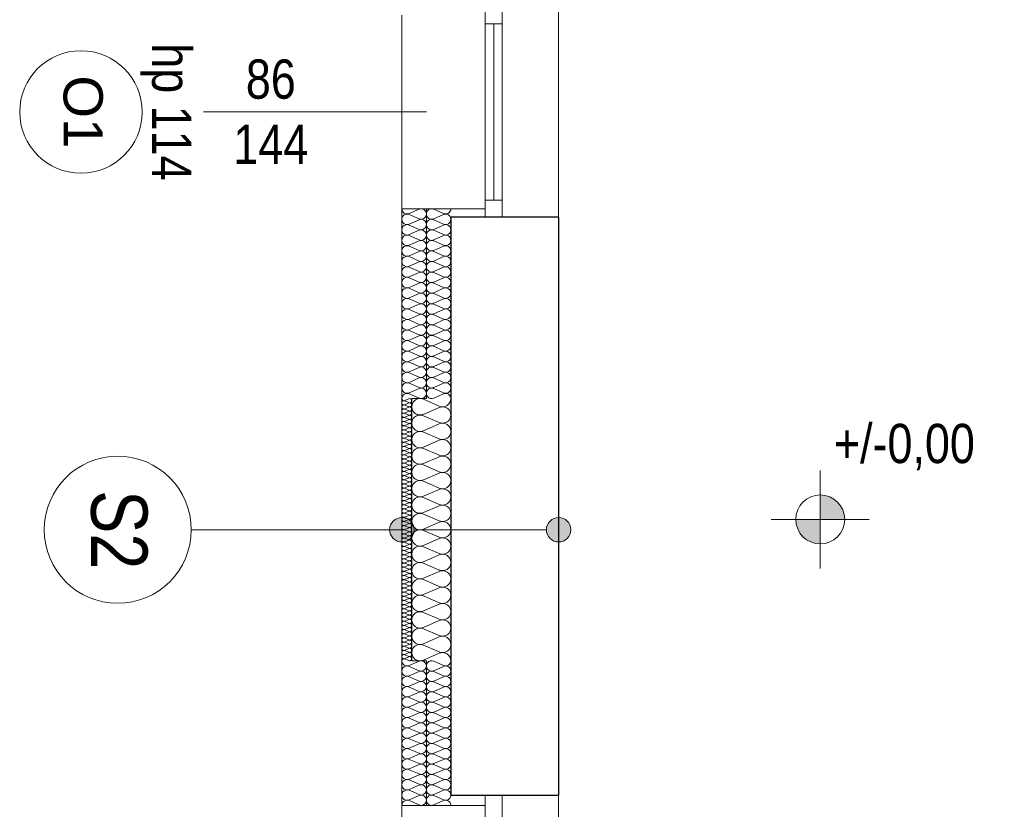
# Model space of a CAD drawing. Extents: x -558982 to 5119495, y -5290134 to 121759.
# Tile 224 of 256: x -441088 to -437068, y -14617 to -11394. Entities that reach past the tile are written whole.
import ezdxf

# ---------------------------------------------------------------- set-up
doc = ezdxf.new("R2010")
doc.units = 0
doc.header["$MEASUREMENT"] = 0
for name, color, linetype in [('Arch ocieplenie', 252, 'Continuous'), ('Arch opisy', 252, 'Continuous'), ('Inwent Izolacje', 252, 'Continuous'), ('INWENT RZĘDNE', 252, 'Continuous')]:
    doc.layers.add(name, color=color, linetype=linetype)
for name, color, linetype, lineweight in [('Arch ocieplenie_Nr_Pióra__9', 252, 'Continuous', 13), ('Arch opisy okien_Nr_Pióra__9', 252, 'Continuous', 13), ('Arch opisy_Nr_Pióra__1', 252, 'Continuous', 25), ('Arch opisy_Nr_Pióra__21', 252, 'Continuous', 9), ('Arch opisy_Nr_Pióra__9', 252, 'Continuous', 13), ('Arch wykończenie_Nr_Pióra__3', 252, 'Continuous', 18), ('Inwent Izolacje_Nr_Pióra__2', 252, 'Continuous', 13), ('INWENT RZĘDNE_Nr_Pióra__21', 252, 'Continuous', 9), ('INWENT. OKNA_Nr_Pióra__21', 252, 'Continuous', 9), ('INWENT. OKNA_Nr_Pióra__5', 252, 'Continuous', 13), ('INWENT.ŚCIANY_Nr_Pióra__1', 252, 'Continuous', 25), ('INWENT.ŚCIANY_Nr_Pióra__2', 252, 'Continuous', 13), ('INWENT.ŚCIANY_Nr_Pióra__21', 252, 'Continuous', 9)]:
    doc.layers.add(name, color=color, linetype=linetype, lineweight=lineweight)
doc.styles.add('GENERATED_STYLE_10', font='arial.ttf')
doc.styles.add('GENERATED_STYLE_2', font='ARIALN.TTF')
doc.styles.add('GENERATED_STYLE_5', font='ARIALN.TTF')

# ---------------------------------------------------------------- blocks, each defined once
blk = doc.blocks.new('Izolacja cieplna 14_13', base_point=(-430484.9, 30572.6))
at = {"layer": 'Arch ocieplenie_Nr_Pióra__9', "linetype": 'Continuous'}
for p, q in [((-430456.9, 30571.9), (-430473, 30564.8)), ((-430473, 30563.4), (-430456.9, 30556.3)), ((-430456.9, 30554.9), (-430473, 30547.8)), ((-430473, 30546.4), (-430456.9, 30539.4)), ((-430456.9, 30537.9), (-430473, 30530.9)), ((-430473, 30529.4), (-430456.9, 30522.4)), ((-430456.9, 30520.9), (-430473, 30513.9)), ((-430473, 30512.5), (-430456.9, 30505.4)), ((-430456.9, 30504), (-430473, 30496.9)), ((-430473, 30495.5), (-430456.9, 30488.4)), ((-430456.9, 30487), (-430473, 30479.9)), ((-430473, 30478.5), (-430456.9, 30471.4)), ((-430456.9, 30470), (-430473, 30462.9)), ((-430473, 30461.5), (-430456.9, 30454.4)), ((-430456.9, 30453), (-430473, 30445.9)), ((-430473, 30444.5), (-430456.9, 30437.5)), ((-430456.9, 30436), (-430473, 30429)), ((-430473, 30427.5), (-430456.9, 30420.5)), ((-430456.9, 30419), (-430473, 30412)), ((-430473, 30410.5), (-430456.9, 30403.5)), ((-430456.9, 30402.1), (-430473, 30395)), ((-430473, 30393.6), (-430456.9, 30386.5)), ((-430456.9, 30385.1), (-430473, 30378)), ((-430473, 30376.6), (-430456.9, 30369.5)), ((-430456.9, 30368.1), (-430473, 30361)), ((-430473, 30359.6), (-430456.9, 30352.5)), ((-430456.9, 30351.1), (-430473, 30344)), ((-430473, 30342.6), (-430456.9, 30335.5)), ((-430456.9, 30334.1), (-430473, 30327.1)), ((-430473, 30325.6), (-430456.9, 30318.6)), ((-430456.9, 30317.1), (-430473, 30310.1)), ((-430473, 30308.6), (-430456.9, 30301.6)), ((-430456.9, 30300.2), (-430473, 30293.1)), ((-430473, 30291.7), (-430456.9, 30284.6)), ((-430456.9, 30283.2), (-430473, 30276.1)), ((-430473, 30274.7), (-430456.9, 30267.6)), ((-430456.9, 30266.2), (-430473, 30259.1)), ((-430473, 30257.7), (-430456.9, 30250.6)), ((-430456.9, 30249.2), (-430473, 30242.1)), ((-430473, 30240.7), (-430456.9, 30233.6)), ((-430456.9, 30232.2), (-430473, 30225.2)), ((-430473, 30223.7), (-430456.9, 30216.7)), ((-430456.9, 30215.2), (-430473, 30208.2)), ((-430473, 30206.7), (-430456.9, 30199.7)), ((-430456.9, 30198.2), (-430473, 30191.2)), ((-430473, 30189.8), (-430456.9, 30182.7)), ((-430456.9, 30181.3), (-430473, 30174.2)), ((-430473, 30172.8), (-430456.9, 30165.7)), ((-430456.9, 30164.3), (-430473, 30157.2)), ((-430473, 30155.8), (-430456.9, 30148.7)), ((-430456.9, 30147.3), (-430473, 30140.2)), ((-430473, 30138.8), (-430456.9, 30131.7)), ((-430456.9, 30130.3), (-430473, 30123.2)), ((-430473, 30121.8), (-430456.9, 30114.8)), ((-430456.9, 30113.3), (-430473, 30106.3)), ((-430473, 30104.8), (-430456.9, 30097.8)), ((-430456.9, 30096.3), (-430473, 30089.3)), ((-430473, 30087.9), (-430456.9, 30080.8)), ((-430456.9, 30079.4), (-430473, 30072.3)), ((-430473, 30070.9), (-430456.9, 30063.8)), ((-430456.9, 30062.4), (-430473, 30055.3)), ((-430473, 30053.9), (-430456.9, 30046.8)), ((-430456.9, 30045.4), (-430473, 30038.3)), ((-430473, 30036.9), (-430456.9, 30029.8)), ((-430456.9, 30028.4), (-430473, 30021.3)), ((-430473, 30019.9), (-430456.9, 30012.8)), ((-430456.9, 30011.4), (-430473, 30004.4)), ((-430473, 30002.9), (-430456.9, 29995.9)), ((-430456.9, 29994.4), (-430473, 29987.4)), ((-430473, 29985.9), (-430456.9, 29978.9)), ((-430456.9, 29977.5), (-430473, 29970.4)), ((-430473, 29969), (-430456.9, 29961.9)), ((-430456.9, 29960.5), (-430473, 29953.4)), ((-430473, 29952), (-430456.9, 29944.9)), ((-430456.9, 29943.5), (-430473, 29936.4)), ((-430473, 29935), (-430456.9, 29927.9)), ((-430456.9, 29926.5), (-430473, 29919.4)), ((-430473, 29918), (-430456.9, 29910.9)), ((-430456.9, 29909.5), (-430473, 29902.5)), ((-430473, 29901), (-430456.9, 29894)), ((-430456.9, 29892.5), (-430473, 29885.5)), ((-430473, 29884), (-430456.9, 29877)), ((-430456.9, 29875.5), (-430473, 29868.5)), ((-430473, 29867.1), (-430456.9, 29860)), ((-430456.9, 29858.6), (-430473, 29851.5)), ((-430473, 29850.1), (-430456.9, 29843)), ((-430456.9, 29841.6), (-430473, 29834.5)), ((-430473, 29833.1), (-430456.9, 29826)), ((-430456.9, 29824.6), (-430473, 29817.5)), ((-430473, 29816.1), (-430456.9, 29809)), ((-430456.9, 29807.6), (-430473, 29800.5)), ((-430473, 29799.1), (-430456.9, 29792.1)), ((-430456.9, 29790.6), (-430473, 29783.6)), ((-430473, 29782.1), (-430456.9, 29775.1)), ((-430456.9, 29773.6), (-430473, 29766.6)), ((-430473, 29765.2), (-430456.9, 29758.1)), ((-430456.9, 29756.7), (-430473, 29749.6)), ((-430473, 29748.2), (-430456.9, 29741.1)), ((-430456.9, 29739.7), (-430473, 29732.6)), ((-430473, 29731.2), (-430456.9, 29724.1)), ((-430456.9, 29722.7), (-430473, 29715.6)), ((-430473, 29714.2), (-430456.9, 29707.1)), ((-430456.9, 29705.7), (-430473, 29698.6)), ((-430473, 29697.2), (-430456.9, 29690.2)), ((-430456.9, 29688.7), (-430473, 29681.7)), ((-430473, 29680.2), (-430456.9, 29673.2)), ((-430456.9, 29671.7), (-430473, 29664.7)), ((-430473, 29663.2), (-430456.9, 29656.2)), ((-430456.9, 29654.8), (-430473, 29647.7)), ((-430473, 29646.3), (-430456.9, 29639.2)), ((-430456.9, 29637.8), (-430473, 29630.7)), ((-430473, 29629.3), (-430456.9, 29622.2)), ((-430456.9, 29620.8), (-430473, 29613.7)), ((-430473, 29612.3), (-430456.9, 29605.2)), ((-430456.9, 29603.8), (-430473, 29596.7)), ((-430473, 29595.3), (-430456.9, 29588.2)), ((-430456.9, 29586.8), (-430473, 29579.8)), ((-430473, 29578.3), (-430456.9, 29571.3)), ((-430456.9, 29569.8), (-430473, 29562.8)), ((-430473, 29561.3), (-430456.9, 29554.3)), ((-430456.9, 29552.9), (-430473, 29545.8)), ((-430473, 29544.4), (-430456.9, 29537.3)), ((-430456.9, 29535.9), (-430473, 29528.8)), ((-430473, 29527.4), (-430456.9, 29520.3)), ((-430456.9, 29518.9), (-430473, 29511.8)), ((-430473, 29510.4), (-430456.9, 29503.3))]:
    blk.add_line(p, q, dxfattribs=at)
for centre, start_param, end_param in [((-430476.4, 30555.6), 1.158004, 5.125183), ((-430476.4, 30538.6), 1.158004, 5.125183), ((-430476.4, 30572.6), 3.141593, 5.125182), ((-430453.5, 30564.1), 4.299595, 8.266775), ((-430453.5, 30547.1), 4.299595, 8.266775), ((-430476.4, 30521.7), 1.158004, 5.125183), ((-430476.4, 30504.7), 1.158004, 5.125183), ((-430453.5, 30530.2), 4.299595, 8.266775), ((-430453.5, 30513.2), 4.299595, 8.266775), ((-430453.5, 30496.2), 4.299595, 8.266775), ((-430476.4, 30487.7), 1.158004, 5.125183), ((-430476.4, 30470.7), 1.158004, 5.125183), ((-430453.5, 30479.2), 4.299595, 8.266775), ((-430453.5, 30462.2), 4.299595, 8.266775), ((-430476.4, 30453.7), 1.158004, 5.125183), ((-430476.4, 30436.7), 1.158004, 5.125183), ((-430476.4, 30419.8), 1.158004, 5.125183), ((-430453.5, 30445.2), 4.299595, 8.266775), ((-430453.5, 30428.2), 4.299595, 8.266775), ((-430476.4, 30402.8), 1.158004, 5.125183), ((-430476.4, 30385.8), 1.158004, 5.125183), ((-430453.5, 30411.3), 4.299595, 8.266775), ((-430453.5, 30394.3), 4.299595, 8.266775), ((-430453.5, 30377.3), 4.299595, 8.266775), ((-430476.4, 30368.8), 1.158004, 5.125183), ((-430476.4, 30351.8), 1.158004, 5.125183), ((-430453.5, 30360.3), 4.299595, 8.266775), ((-430453.5, 30343.3), 4.299595, 8.266775), ((-430476.4, 30334.8), 1.158004, 5.125183), ((-430476.4, 30317.8), 1.158004, 5.125183), ((-430476.4, 30300.9), 1.158004, 5.125183), ((-430453.5, 30326.3), 4.299595, 8.266775), ((-430453.5, 30309.4), 4.299595, 8.266775), ((-430476.4, 30283.9), 1.158004, 5.125183), ((-430476.4, 30266.9), 1.158004, 5.125183), ((-430453.5, 30292.4), 4.299595, 8.266775), ((-430453.5, 30275.4), 4.299595, 8.266775), ((-430453.5, 30258.4), 4.299595, 8.266775), ((-430476.4, 30249.9), 1.158004, 5.125183), ((-430476.4, 30232.9), 1.158004, 5.125183), ((-430476.4, 30215.9), 1.158004, 5.125183), ((-430453.5, 30241.4), 4.299595, 8.266775), ((-430453.5, 30224.4), 4.299595, 8.266775), ((-430476.4, 30199), 1.158004, 5.125183), ((-430476.4, 30182), 1.158004, 5.125183), ((-430453.5, 30207.5), 4.299595, 8.266775), ((-430453.5, 30190.5), 4.299595, 8.266775), ((-430476.4, 30165), 1.158004, 5.125183), ((-430476.4, 30148), 1.158004, 5.125183), ((-430453.5, 30173.5), 4.299595, 8.266775), ((-430453.5, 30156.5), 4.299595, 8.266775), ((-430453.5, 30139.5), 4.299595, 8.266775), ((-430476.4, 30131), 1.158004, 5.125183), ((-430476.4, 30114), 1.158004, 5.125183), ((-430476.4, 30097.1), 1.158004, 5.125183), ((-430453.5, 30122.5), 4.299595, 8.266775), ((-430453.5, 30105.5), 4.299595, 8.266775), ((-430476.4, 30080.1), 1.158004, 5.125183), ((-430476.4, 30063.1), 1.158004, 5.125183), ((-430453.5, 30088.6), 4.299595, 8.266775), ((-430453.5, 30071.6), 4.299595, 8.266775), ((-430453.5, 30054.6), 4.299595, 8.266775), ((-430476.4, 30046.1), 1.158004, 5.125183), ((-430476.4, 30029.1), 1.158004, 5.125183), ((-430453.5, 30037.6), 4.299595, 8.266775), ((-430453.5, 30020.6), 4.299595, 8.266775), ((-430476.4, 30012.1), 1.158004, 5.125183), ((-430476.4, 29995.2), 1.158004, 5.125183), ((-430476.4, 29978.2), 1.158004, 5.125183), ((-430453.5, 30003.6), 4.299595, 8.266775), ((-430453.5, 29986.7), 4.299595, 8.266775), ((-430476.4, 29961.2), 1.158004, 5.125183), ((-430476.4, 29944.2), 1.158004, 5.125183), ((-430453.5, 29969.7), 4.299595, 8.266775), ((-430453.5, 29952.7), 4.299595, 8.266775), ((-430453.5, 29935.7), 4.299595, 8.266775), ((-430476.4, 29927.2), 1.158004, 5.125183), ((-430476.4, 29910.2), 1.158004, 5.125183), ((-430476.4, 29893.2), 1.158004, 5.125183), ((-430453.5, 29918.7), 4.299595, 8.266775), ((-430453.5, 29901.7), 4.299595, 8.266775), ((-430476.4, 29876.3), 1.158004, 5.125183), ((-430476.4, 29859.3), 1.158004, 5.125183), ((-430453.5, 29884.8), 4.299595, 8.266775), ((-430453.5, 29867.8), 4.299595, 8.266775), ((-430476.4, 29842.3), 1.158004, 5.125183), ((-430476.4, 29825.3), 1.158004, 5.125183), ((-430453.5, 29850.8), 4.299595, 8.266775), ((-430453.5, 29833.8), 4.299595, 8.266775), ((-430453.5, 29816.8), 4.299595, 8.266775), ((-430476.4, 29808.3), 1.158004, 5.125183), ((-430476.4, 29791.3), 1.158004, 5.125183), ((-430476.4, 29774.4), 1.158004, 5.125183), ((-430453.5, 29799.8), 4.299595, 8.266775), ((-430453.5, 29782.8), 4.299595, 8.266775), ((-430476.4, 29757.4), 1.158004, 5.125183), ((-430476.4, 29740.4), 1.158004, 5.125183), ((-430453.5, 29765.9), 4.299595, 8.266775), ((-430453.5, 29748.9), 4.299595, 8.266775), ((-430476.4, 29723.4), 1.158004, 5.125183), ((-430476.4, 29706.4), 1.158004, 5.125183), ((-430453.5, 29731.9), 4.299595, 8.266775), ((-430453.5, 29714.9), 4.299595, 8.266775), ((-430453.5, 29697.9), 4.299595, 8.266775), ((-430476.4, 29689.4), 1.158004, 5.125183), ((-430476.4, 29672.5), 1.158004, 5.125183), ((-430476.4, 29655.5), 1.158004, 5.125183), ((-430453.5, 29680.9), 4.299595, 8.266775), ((-430453.5, 29664), 4.299595, 8.266775), ((-430476.4, 29638.5), 1.158004, 5.125183), ((-430476.4, 29621.5), 1.158004, 5.125183), ((-430453.5, 29647), 4.299595, 8.266775), ((-430453.5, 29630), 4.299595, 8.266775), ((-430453.5, 29613), 4.299595, 8.266775), ((-430476.4, 29604.5), 1.158004, 5.125183), ((-430476.4, 29587.5), 1.158004, 5.125183), ((-430453.5, 29596), 4.299595, 8.266775), ((-430453.5, 29579), 4.299595, 8.266775), ((-430476.4, 29570.5), 1.158004, 5.125183), ((-430476.4, 29553.6), 1.158004, 5.125183), ((-430476.4, 29536.6), 1.158004, 5.125183), ((-430453.5, 29562.1), 4.299595, 8.266775), ((-430453.5, 29545.1), 4.299595, 8.266775), ((-430476.4, 29519.6), 1.158004, 5.125183), ((-430476.4, 29502.6), 1.158004, 3.141593), ((-430453.5, 29528.1), 4.299595, 8.266775), ((-430453.5, 29511.1), 4.299595, 8.266775)]:
    blk.add_ellipse(centre, major_axis=(8.51, 0), ratio=0.99823, start_param=start_param, end_param=end_param, dxfattribs=at)
blk = doc.blocks.new('Izolacja cieplna 14_15', base_point=(-430484.9, 29502.6))
at = {"layer": 'Arch ocieplenie_Nr_Pióra__9', "linetype": 'Continuous'}
for p, q in [((-430414.7, 29500.8), (-430455.1, 29483.3)), ((-430455.1, 29479.8), (-430414.7, 29462.2)), ((-430414.7, 29458.7), (-430455.1, 29441.2)), ((-430455.1, 29437.6), (-430414.7, 29420.1)), ((-430414.7, 29416.6), (-430455.1, 29399)), ((-430455.1, 29395.5), (-430414.7, 29378)), ((-430414.7, 29374.4), (-430455.1, 29356.9)), ((-430455.1, 29353.3), (-430414.7, 29335.8)), ((-430414.7, 29332.3), (-430455.1, 29314.7)), ((-430455.1, 29311.2), (-430414.7, 29293.7)), ((-430414.7, 29290.1), (-430455.1, 29272.6)), ((-430455.1, 29269.1), (-430414.7, 29251.5)), ((-430414.7, 29248), (-430455.1, 29230.5)), ((-430455.1, 29226.9), (-430414.7, 29209.4)), ((-430414.7, 29205.8), (-430455.1, 29188.3)), ((-430455.1, 29184.8), (-430414.7, 29167.2)), ((-430414.7, 29163.7), (-430455.1, 29146.2)), ((-430455.1, 29142.6), (-430414.7, 29125.1)), ((-430414.7, 29121.6), (-430455.1, 29104)), ((-430455.1, 29100.5), (-430414.7, 29083)), ((-430414.7, 29079.4), (-430455.1, 29061.9)), ((-430455.1, 29058.3), (-430414.7, 29040.8)), ((-430414.7, 29037.3), (-430455.1, 29019.7)), ((-430455.1, 29016.2), (-430414.7, 28998.7)), ((-430414.7, 28995.1), (-430455.1, 28977.6)), ((-430455.1, 28974.1), (-430414.7, 28956.5)), ((-430414.7, 28953), (-430455.1, 28935.5)), ((-430455.1, 28931.9), (-430414.7, 28914.4))]:
    blk.add_line(p, q, dxfattribs=at)
for centre, start_param, end_param in [((-430463.7, 29502.6), 3.141593, 5.125182), ((-430406.2, 29481.5), 4.299595, 8.266775), ((-430463.7, 29460.5), 1.158004, 5.125183), ((-430406.2, 29439.4), 4.299595, 8.266775), ((-430463.7, 29418.3), 1.158004, 5.125183), ((-430406.2, 29397.3), 4.299595, 8.266775), ((-430463.7, 29376.2), 1.158004, 5.125183), ((-430463.7, 29334), 1.158004, 5.125183), ((-430406.2, 29355.1), 4.299595, 8.266775), ((-430463.7, 29291.9), 1.158004, 5.125183), ((-430406.2, 29313), 4.299595, 8.266775), ((-430463.7, 29249.8), 1.158004, 5.125183), ((-430406.2, 29270.8), 4.299595, 8.266775), ((-430463.7, 29207.6), 1.158004, 5.125183), ((-430406.2, 29228.7), 4.299595, 8.266775), ((-430463.7, 29165.5), 1.158004, 5.125183), ((-430406.2, 29186.5), 4.299595, 8.266775), ((-430463.7, 29123.3), 1.158004, 5.125183), ((-430406.2, 29144.4), 4.299595, 8.266775), ((-430463.7, 29081.2), 1.158004, 5.125183), ((-430406.2, 29102.3), 4.299595, 8.266775), ((-430463.7, 29039), 1.158004, 5.125183), ((-430406.2, 29060.1), 4.299595, 8.266775), ((-430463.7, 28996.9), 1.158004, 5.125183), ((-430406.2, 29018), 4.299595, 8.266775), ((-430463.7, 28954.8), 1.158004, 5.125183), ((-430406.2, 28975.8), 4.299595, 8.266775), ((-430406.2, 28933.7), 4.299595, 8.266775), ((-430463.7, 28912.6), 1.158004, 3.141593)]:
    blk.add_ellipse(centre, major_axis=(21.3, 0), ratio=0.990766, start_param=start_param, end_param=end_param, dxfattribs=at)
blk = doc.blocks.new('Izolacja cieplna 14_16', base_point=(-430484.9, 31347.6))
at = {"layer": 'Arch ocieplenie_Nr_Pióra__9', "linetype": 'Continuous'}
for p, q in [((-430414.7, 31345.8), (-430455.1, 31327.9)), ((-430455.1, 31324.3), (-430414.7, 31306.4)), ((-430414.7, 31302.7), (-430455.1, 31284.8)), ((-430455.1, 31281.2), (-430414.7, 31263.3)), ((-430414.7, 31259.7), (-430455.1, 31241.8)), ((-430455.1, 31238.2), (-430414.7, 31220.3)), ((-430414.7, 31216.6), (-430455.1, 31198.7)), ((-430455.1, 31195.1), (-430414.7, 31177.2)), ((-430414.7, 31173.6), (-430455.1, 31155.7)), ((-430455.1, 31152.1), (-430414.7, 31134.1)), ((-430414.7, 31130.5), (-430455.1, 31112.6)), ((-430455.1, 31109), (-430414.7, 31091.1)), ((-430414.7, 31087.5), (-430455.1, 31069.6)), ((-430455.1, 31065.9), (-430414.7, 31048)), ((-430414.7, 31044.4), (-430455.1, 31026.5)), ((-430455.1, 31022.9), (-430414.7, 31005)), ((-430414.7, 31001.4), (-430455.1, 30983.4)), ((-430455.1, 30979.8), (-430414.7, 30961.9)), ((-430414.7, 30958.3), (-430455.1, 30940.4)), ((-430455.1, 30936.8), (-430414.7, 30918.9)), ((-430414.7, 30915.2), (-430455.1, 30897.3)), ((-430455.1, 30893.7), (-430414.7, 30875.8)), ((-430414.7, 30872.2), (-430455.1, 30854.3)), ((-430455.1, 30850.7), (-430414.7, 30832.8)), ((-430414.7, 30829.1), (-430455.1, 30811.2)), ((-430455.1, 30807.6), (-430414.7, 30789.7)), ((-430414.7, 30786.1), (-430455.1, 30768.2)), ((-430455.1, 30764.6), (-430414.7, 30746.6)), ((-430414.7, 30743), (-430455.1, 30725.1)), ((-430455.1, 30721.5), (-430414.7, 30703.6)), ((-430414.7, 30700), (-430455.1, 30682.1)), ((-430455.1, 30678.4), (-430414.7, 30660.5)), ((-430414.7, 30656.9), (-430455.1, 30639)), ((-430455.1, 30635.4), (-430414.7, 30617.5)), ((-430414.7, 30613.9), (-430455.1, 30595.9)), ((-430455.1, 30592.3), (-430414.7, 30574.4))]:
    blk.add_line(p, q, dxfattribs=at)
for centre, start_param, end_param in [((-430406.2, 31326.1), 5.870392, 9.837571), ((-430463.7, 31304.6), 2.7288, 6.695979), ((-430463.7, 31347.6), 4.712389, 6.695979), ((-430463.7, 31261.5), 2.7288, 6.695979), ((-430406.2, 31283), 5.870392, 9.837571), ((-430463.7, 31218.4), 2.7288, 6.695979), ((-430406.2, 31240), 5.870392, 9.837571), ((-430463.7, 31175.4), 2.7288, 6.695979), ((-430406.2, 31196.9), 5.870392, 9.837571), ((-430463.7, 31132.3), 2.7288, 6.695979), ((-430406.2, 31153.9), 5.870392, 9.837571), ((-430463.7, 31089.3), 2.7288, 6.695979), ((-430406.2, 31110.8), 5.870392, 9.837571), ((-430463.7, 31046.2), 2.7288, 6.695979), ((-430406.2, 31067.8), 5.870392, 9.837571), ((-430406.2, 31024.7), 5.870392, 9.837571), ((-430463.7, 31003.2), 2.7288, 6.695979), ((-430406.2, 30981.6), 5.870392, 9.837571), ((-430463.7, 30960.1), 2.7288, 6.695979), ((-430406.2, 30938.6), 5.870392, 9.837571), ((-430463.7, 30917.1), 2.7288, 6.695979), ((-430406.2, 30895.5), 5.870392, 9.837571), ((-430463.7, 30874), 2.7288, 6.695979), ((-430406.2, 30852.5), 5.870392, 9.837571), ((-430463.7, 30830.9), 2.7288, 6.695979), ((-430406.2, 30809.4), 5.870392, 9.837571), ((-430463.7, 30787.9), 2.7288, 6.695979), ((-430406.2, 30766.4), 5.870392, 9.837571), ((-430463.7, 30744.8), 2.7288, 6.695979), ((-430406.2, 30723.3), 5.870392, 9.837571), ((-430463.7, 30701.8), 2.7288, 6.695979), ((-430463.7, 30658.7), 2.7288, 6.695979), ((-430406.2, 30680.3), 5.870392, 9.837571), ((-430463.7, 30615.7), 2.7288, 6.695979), ((-430406.2, 30637.2), 5.870392, 9.837571), ((-430463.7, 30572.6), 2.7288, 4.712389), ((-430406.2, 30594.1), 5.870392, 9.837571)]:
    blk.add_ellipse(centre, major_axis=(0, -21.5), ratio=0.987924, start_param=start_param, end_param=end_param, dxfattribs=at)
blk = doc.blocks.new('Izolacja cieplna 14_266', base_point=(-430284.9, 30572.6))
at = {"layer": 'Inwent Izolacje_Nr_Pióra__2', "linetype": 'Continuous'}
for p, q in [((-430314.7, 31327.9), (-430355.1, 31345.8)), ((-430355.1, 31306.4), (-430314.7, 31324.3)), ((-430314.7, 31284.8), (-430355.1, 31302.7)), ((-430355.1, 31263.3), (-430314.7, 31281.2)), ((-430314.7, 31241.8), (-430355.1, 31259.7)), ((-430355.1, 31220.3), (-430314.7, 31238.2)), ((-430314.7, 31198.7), (-430355.1, 31216.6)), ((-430355.1, 31177.2), (-430314.7, 31195.1)), ((-430314.7, 31155.7), (-430355.1, 31173.6)), ((-430355.1, 31134.1), (-430314.7, 31152.1)), ((-430314.7, 31112.6), (-430355.1, 31130.5)), ((-430355.1, 31091.1), (-430314.7, 31109)), ((-430314.7, 31069.6), (-430355.1, 31087.5)), ((-430355.1, 31048), (-430314.7, 31065.9)), ((-430314.7, 31026.5), (-430355.1, 31044.4)), ((-430355.1, 31005), (-430314.7, 31022.9)), ((-430314.7, 30983.4), (-430355.1, 31001.4)), ((-430355.1, 30961.9), (-430314.7, 30979.8)), ((-430314.7, 30940.4), (-430355.1, 30958.3)), ((-430355.1, 30918.9), (-430314.7, 30936.8)), ((-430314.7, 30897.3), (-430355.1, 30915.2)), ((-430355.1, 30875.8), (-430314.7, 30893.7)), ((-430314.7, 30854.3), (-430355.1, 30872.2)), ((-430355.1, 30832.8), (-430314.7, 30850.7)), ((-430314.7, 30811.2), (-430355.1, 30829.1)), ((-430355.1, 30789.7), (-430314.7, 30807.6)), ((-430314.7, 30768.2), (-430355.1, 30786.1)), ((-430355.1, 30746.6), (-430314.7, 30764.6)), ((-430314.7, 30725.1), (-430355.1, 30743)), ((-430355.1, 30703.6), (-430314.7, 30721.5)), ((-430314.7, 30682.1), (-430355.1, 30700)), ((-430355.1, 30660.5), (-430314.7, 30678.4)), ((-430314.7, 30639), (-430355.1, 30656.9)), ((-430355.1, 30617.5), (-430314.7, 30635.4)), ((-430314.7, 30595.9), (-430355.1, 30613.9)), ((-430355.1, 30574.4), (-430314.7, 30592.3))]:
    blk.add_line(p, q, dxfattribs=at)
for centre, start_param, end_param in [((-430363.7, 31326.1), 5.870392, 9.837571), ((-430306.2, 31347.6), 2.7288, 4.712389), ((-430306.2, 31304.6), 2.7288, 6.695979), ((-430363.7, 31283), 5.870392, 9.837571), ((-430306.2, 31261.5), 2.7288, 6.695979), ((-430363.7, 31240), 5.870392, 9.837571), ((-430306.2, 31218.4), 2.7288, 6.695979), ((-430363.7, 31196.9), 5.870392, 9.837571), ((-430306.2, 31175.4), 2.7288, 6.695979), ((-430363.7, 31153.9), 5.870392, 9.837571), ((-430306.2, 31132.3), 2.7288, 6.695979), ((-430363.7, 31110.8), 5.870392, 9.837571), ((-430306.2, 31089.3), 2.7288, 6.695979), ((-430363.7, 31067.7), 5.870392, 9.837571), ((-430306.2, 31046.2), 2.7288, 6.695979), ((-430363.7, 31024.7), 5.870392, 9.837571), ((-430363.7, 30981.6), 5.870392, 9.837571), ((-430306.2, 31003.2), 2.7288, 6.695979), ((-430363.7, 30938.6), 5.870392, 9.837571), ((-430306.2, 30960.1), 2.7288, 6.695979), ((-430363.7, 30895.5), 5.870392, 9.837571), ((-430306.2, 30917.1), 2.7288, 6.695979), ((-430363.7, 30852.5), 5.870392, 9.837571), ((-430306.2, 30874), 2.7288, 6.695979), ((-430363.7, 30809.4), 5.870392, 9.837571), ((-430306.2, 30830.9), 2.7288, 6.695979), ((-430363.7, 30766.4), 5.870392, 9.837571), ((-430306.2, 30787.9), 2.7288, 6.695979), ((-430363.7, 30723.3), 5.870392, 9.837571), ((-430306.2, 30744.8), 2.7288, 6.695979), ((-430306.2, 30701.8), 2.7288, 6.695979), ((-430363.7, 30680.2), 5.870392, 9.837571), ((-430306.2, 30658.7), 2.7288, 6.695979), ((-430363.7, 30637.2), 5.870392, 9.837571), ((-430306.2, 30615.7), 2.7288, 6.695979), ((-430363.7, 30594.1), 5.870392, 9.837571), ((-430306.2, 30572.6), 4.712389, 6.695979)]:
    blk.add_ellipse(centre, major_axis=(0, 21.5), ratio=0.987924, start_param=start_param, end_param=end_param, dxfattribs=at)
blk = doc.blocks.new('Izolacja cieplna 14_267', base_point=(-430284.9, 28912.6))
at = {"layer": 'Inwent Izolacje_Nr_Pióra__2', "linetype": 'Continuous'}
for p, q in [((-430314.7, 29483.3), (-430355.1, 29500.8)), ((-430355.1, 29462.2), (-430314.7, 29479.8)), ((-430314.7, 29441.2), (-430355.1, 29458.7)), ((-430355.1, 29420.1), (-430314.7, 29437.6)), ((-430314.7, 29399), (-430355.1, 29416.6)), ((-430355.1, 29378), (-430314.7, 29395.5)), ((-430314.7, 29356.9), (-430355.1, 29374.4)), ((-430355.1, 29335.8), (-430314.7, 29353.3)), ((-430314.7, 29314.7), (-430355.1, 29332.3)), ((-430355.1, 29293.7), (-430314.7, 29311.2)), ((-430314.7, 29272.6), (-430355.1, 29290.1)), ((-430355.1, 29251.5), (-430314.7, 29269.1)), ((-430314.7, 29230.5), (-430355.1, 29248)), ((-430355.1, 29209.4), (-430314.7, 29226.9)), ((-430314.7, 29188.3), (-430355.1, 29205.8)), ((-430355.1, 29167.2), (-430314.7, 29184.8)), ((-430314.7, 29146.2), (-430355.1, 29163.7)), ((-430355.1, 29125.1), (-430314.7, 29142.6)), ((-430314.7, 29104), (-430355.1, 29121.6)), ((-430355.1, 29083), (-430314.7, 29100.5)), ((-430314.7, 29061.9), (-430355.1, 29079.4)), ((-430355.1, 29040.8), (-430314.7, 29058.3)), ((-430314.7, 29019.7), (-430355.1, 29037.3)), ((-430355.1, 28998.7), (-430314.7, 29016.2)), ((-430314.7, 28977.6), (-430355.1, 28995.1)), ((-430355.1, 28956.5), (-430314.7, 28974.1)), ((-430314.7, 28935.5), (-430355.1, 28953)), ((-430355.1, 28914.4), (-430314.7, 28931.9))]:
    blk.add_line(p, q, dxfattribs=at)
for centre, start_param, end_param in [((-430363.7, 29481.5), 4.299595, 8.266775), ((-430306.2, 29502.6), 1.158004, 3.141593), ((-430363.7, 29439.4), 4.299595, 8.266775), ((-430306.2, 29460.5), 1.158004, 5.125183), ((-430363.7, 29397.3), 4.299595, 8.266775), ((-430306.2, 29418.3), 1.158004, 5.125183), ((-430306.2, 29376.2), 1.158004, 5.125183), ((-430363.7, 29355.1), 4.299595, 8.266775), ((-430306.2, 29334), 1.158004, 5.125183), ((-430363.7, 29313), 4.299595, 8.266775), ((-430306.2, 29291.9), 1.158004, 5.125183), ((-430363.7, 29270.8), 4.299595, 8.266775), ((-430306.2, 29249.8), 1.158004, 5.125183), ((-430363.7, 29228.7), 4.299595, 8.266775), ((-430306.2, 29207.6), 1.158004, 5.125183), ((-430363.7, 29186.5), 4.299595, 8.266775), ((-430306.2, 29165.5), 1.158004, 5.125183), ((-430363.7, 29144.4), 4.299595, 8.266775), ((-430306.2, 29123.3), 1.158004, 5.125183), ((-430363.7, 29102.3), 4.299595, 8.266775), ((-430306.2, 29081.2), 1.158004, 5.125183), ((-430363.7, 29060.1), 4.299595, 8.266775), ((-430306.2, 29039), 1.158004, 5.125183), ((-430363.7, 29018), 4.299595, 8.266775), ((-430306.2, 28996.9), 1.158004, 5.125183), ((-430363.7, 28975.8), 4.299595, 8.266775), ((-430306.2, 28954.8), 1.158004, 5.125183), ((-430363.7, 28933.7), 4.299595, 8.266775), ((-430306.2, 28912.6), 3.141593, 5.125182)]:
    blk.add_ellipse(centre, major_axis=(-21.3, 0), ratio=0.990766, start_param=start_param, end_param=end_param, dxfattribs=at)
blk = doc.blocks.new('Izolacja cieplna 14_268', base_point=(-430284.9, 29502.6))
at = {"layer": 'Inwent Izolacje_Nr_Pióra__2', "linetype": 'Continuous'}
for p, q in [((-430332.6, 30542), (-430397.3, 30569.8)), ((-430397.3, 30508.5), (-430332.6, 30536.4)), ((-430332.6, 30475.1), (-430397.3, 30502.9)), ((-430397.3, 30441.7), (-430332.6, 30469.5)), ((-430332.6, 30408.2), (-430397.3, 30436.1)), ((-430397.3, 30374.8), (-430332.6, 30402.6)), ((-430332.6, 30341.4), (-430397.3, 30369.2)), ((-430397.3, 30307.9), (-430332.6, 30335.7)), ((-430332.6, 30274.5), (-430397.3, 30302.3)), ((-430397.3, 30241), (-430332.6, 30268.9)), ((-430332.6, 30207.6), (-430397.3, 30235.4)), ((-430397.3, 30174.2), (-430332.6, 30202)), ((-430332.6, 30140.7), (-430397.3, 30168.6)), ((-430397.3, 30107.3), (-430332.6, 30135.1)), ((-430332.6, 30073.9), (-430397.3, 30101.7)), ((-430397.3, 30040.4), (-430332.6, 30068.2)), ((-430332.6, 30007), (-430397.3, 30034.8)), ((-430397.3, 29973.5), (-430332.6, 30001.4)), ((-430332.6, 29940.1), (-430397.3, 29967.9)), ((-430397.3, 29906.7), (-430332.6, 29934.5)), ((-430332.6, 29873.2), (-430397.3, 29901.1)), ((-430397.3, 29839.8), (-430332.6, 29867.6)), ((-430332.6, 29806.4), (-430397.3, 29834.2)), ((-430397.3, 29772.9), (-430332.6, 29800.7)), ((-430332.6, 29739.5), (-430397.3, 29767.3)), ((-430397.3, 29706), (-430332.6, 29733.9)), ((-430332.6, 29672.6), (-430397.3, 29700.4)), ((-430397.3, 29639.2), (-430332.6, 29667)), ((-430332.6, 29605.7), (-430397.3, 29633.6)), ((-430397.3, 29572.3), (-430332.6, 29600.1)), ((-430332.6, 29538.9), (-430397.3, 29566.7)), ((-430397.3, 29505.4), (-430332.6, 29533.2))]:
    blk.add_line(p, q, dxfattribs=at)
for centre, start_param, end_param in [((-430410.9, 30539.2), 4.299595, 8.266775), ((-430319, 30572.6), 1.158004, 3.141593), ((-430410.9, 30472.3), 4.299595, 8.266775), ((-430319, 30505.7), 1.158004, 5.125183), ((-430319, 30438.9), 1.158004, 5.125183), ((-430410.9, 30405.4), 4.299595, 8.266775), ((-430319, 30372), 1.158004, 5.125183), ((-430410.9, 30338.5), 4.299595, 8.266775), ((-430410.9, 30271.7), 4.299595, 8.266775), ((-430319, 30305.1), 1.158004, 5.125183), ((-430319, 30238.2), 1.158004, 5.125183), ((-430410.9, 30204.8), 4.299595, 8.266775), ((-430319, 30171.4), 1.158004, 5.125183), ((-430410.9, 30137.9), 4.299595, 8.266775), ((-430410.9, 30071), 4.299595, 8.266775), ((-430319, 30104.5), 1.158004, 5.125183), ((-430319, 30037.6), 1.158004, 5.125183), ((-430410.9, 30004.2), 4.299595, 8.266775), ((-430319, 29970.7), 1.158004, 5.125183), ((-430410.9, 29937.3), 4.299595, 8.266775), ((-430410.9, 29870.4), 4.299595, 8.266775), ((-430319, 29903.9), 1.158004, 5.125183), ((-430319, 29837), 1.158004, 5.125183), ((-430410.9, 29803.5), 4.299595, 8.266775), ((-430319, 29770.1), 1.158004, 5.125183), ((-430410.9, 29736.7), 4.299595, 8.266775), ((-430410.9, 29669.8), 4.299595, 8.266775), ((-430319, 29703.2), 1.158004, 5.125183), ((-430319, 29636.4), 1.158004, 5.125183), ((-430410.9, 29602.9), 4.299595, 8.266775), ((-430319, 29569.5), 1.158004, 5.125183), ((-430410.9, 29536), 4.299595, 8.266775), ((-430319, 29502.6), 3.141593, 5.125182)]:
    blk.add_ellipse(centre, major_axis=(-34, 0), ratio=0.982632, start_param=start_param, end_param=end_param, dxfattribs=at)
blk = doc.blocks.new('Koty wysokościowe_10', base_point=(-428777, 30079.7))
at = {"layer": 'INWENT RZĘDNE_Nr_Pióra__21', "linetype": 'Continuous'}
for points in [[(-428777, 30079.7), (-428677, 30079.7), (-428684.6, 30118), (-428706.3, 30150.5), (-428738.7, 30172.1), (-428777, 30179.7)], [(-428777, 30079.7), (-428877, 30079.7), (-428869.4, 30041.5), (-428847.7, 30009), (-428815.3, 29987.4), (-428777, 29979.7)]]:
    blk.add_hatch(color=256, dxfattribs=at).paths.add_polyline_path(points, flags=0)
for p, q in [((-428777, 29879.7), (-428777, 30279.7)), ((-428977, 30079.7), (-428577, 30079.7))]:
    blk.add_line(p, q, dxfattribs=at)
blk.add_circle((-428777, 30079.7), 100, dxfattribs=at)
at = {"layer": 'INWENT RZĘDNE_Nr_Pióra__21', "insert": (-428721.7, 30279.7), "char_height": 160, "attachment_point": 7, "style": 'GENERATED_STYLE_2'}
blk.add_mtext('{+/-0,00}', dxfattribs=at)
blk = doc.blocks.new('Linia_60', base_point=(-430484.9, 30037.6))
at = {"layer": 'Arch opisy_Nr_Pióra__21', "linetype": 'Continuous'}
blk.add_line((-430484.9, 30037.6), (-431344.7, 30037.6), dxfattribs=at)
blk.add_circle((-431644.7, 30037.6), 300, dxfattribs=at)
blk = doc.blocks.new('Linia_61', base_point=(-429844.9, 30037.6))
at = {"layer": 'Arch opisy_Nr_Pióra__21', "linetype": 'Continuous'}
for points in [[(-430434.9, 30037.6), (-430438.8, 30056.7), (-430449.6, 30073), (-430465.8, 30083.8), (-430484.9, 30087.6), (-430504.1, 30083.8), (-430520.3, 30073), (-430531.1, 30056.7), (-430534.9, 30037.6), (-430531.1, 30018.5), (-430520.3, 30002.3), (-430504.1, 29991.4), (-430484.9, 29987.6), (-430465.8, 29991.4), (-430449.6, 30002.3), (-430438.8, 30018.5)], [(-429794.9, 30037.6), (-429798.8, 30056.7), (-429809.6, 30073), (-429825.8, 30083.8), (-429844.9, 30087.6), (-429864.1, 30083.8), (-429880.3, 30073), (-429891.1, 30056.7), (-429894.9, 30037.6), (-429891.1, 30018.5), (-429880.3, 30002.3), (-429864.1, 29991.4), (-429844.9, 29987.6), (-429825.8, 29991.4), (-429809.6, 30002.3), (-429798.8, 30018.5)]]:
    blk.add_hatch(color=256, dxfattribs=at).paths.add_polyline_path(points, flags=0)
blk.add_line((-429894.9, 30037.6), (-430434.9, 30037.6), dxfattribs=at)
for centre in [(-430484.9, 30037.6), (-429844.9, 30037.6)]:
    blk.add_circle(centre, 50, dxfattribs=at)

msp = doc.modelspace()

# ---------------------------------------------------------------- linework, layer by layer
at = {"layer": 'Arch opisy_Nr_Pióra__9', "linetype": 'Continuous'}
msp.add_circle((-440837.5, -11770.6), 250, dxfattribs=at)
at = {"layer": 'Arch wykończenie_Nr_Pióra__3', "linetype": 'Continuous'}
for p, q in [((-439527.5, -12165.6), (-439187.5, -12165.6)), ((-439527.5, -12165.6), (-439527.5, -14600.6)), ((-439527.5, -14600.6), (-439187.5, -14600.6))]:
    msp.add_line(p, q, dxfattribs=at)
at = {"layer": 'INWENT. OKNA_Nr_Pióra__5', "linetype": 'Continuous'}
for p, q in [((-439187.5, -11340.6), (-439187.5, -12200.6)), ((-439117.5, -11340.6), (-439117.5, -12200.6)), ((-439117.5, -11410.6), (-439187.5, -11410.6)), ((-439152.5, -11410.6), (-439152.5, -12130.6)), ((-439427.5, -11770.6), (-440337.5, -11770.6)), ((-439117.5, -12130.6), (-439187.5, -12130.6)), ((-439117.5, -12200.6), (-439187.5, -12200.6)), ((-439117.5, -14560.6), (-439187.5, -14560.6)), ((-439187.5, -14560.6), (-439187.5, -15440.6)), ((-439117.5, -14560.6), (-439117.5, -15440.6))]:
    msp.add_line(p, q, dxfattribs=at)
at = {"layer": 'INWENT.ŚCIANY_Nr_Pióra__1', "linetype": 'Continuous'}
for p, q in [((-438887.5, -12200.6), (-439327.5, -12200.6)), ((-439327.5, -12200.6), (-439327.5, -14560.6)), ((-438887.5, -12200.6), (-438887.5, -14560.6)), ((-438887.5, -14560.6), (-439327.5, -14560.6))]:
    msp.add_line(p, q, dxfattribs=at)
at = {"layer": 'INWENT.ŚCIANY_Nr_Pióra__2', "linetype": 'Continuous'}
for p, q in [((-439427.5, -12940.6), (-439427.5, -12165.6)), ((-439487.5, -12940.6), (-439427.5, -12940.6)), ((-439487.5, -12940.6), (-439487.5, -14010.6)), ((-439487.5, -14010.6), (-439427.5, -14010.6)), ((-439427.5, -14010.6), (-439427.5, -14600.6))]:
    msp.add_line(p, q, dxfattribs=at)
at = {"layer": 'INWENT.ŚCIANY_Nr_Pióra__21', "linetype": 'Continuous'}
for p, q in [((-438887.5, -11340.6), (-438887.5, -12200.6)), ((-439527.5, -11375.6), (-439527.5, -12165.6)), ((-438887.5, -15440.6), (-438887.5, -14560.6)), ((-439527.5, -15400.6), (-439527.5, -14600.6))]:
    msp.add_line(p, q, dxfattribs=at)

# ---------------------------------------------------------------- block references
at = {"layer": 'Arch ocieplenie', "color": 104, "linetype": 'Continuous', "lineweight": 13, "true_color": 0x029e21}
for name, p in [('Izolacja cieplna 14_16', (-439527.5, -12165.6)), ('Izolacja cieplna 14_13', (-439527.5, -12940.6)), ('Izolacja cieplna 14_15', (-439527.5, -14010.6))]:
    msp.add_blockref(name, p, dxfattribs=at)
at = {"layer": 'Arch opisy', "linetype": 'Continuous'}
for name, p in [('Linia_60', (-439527.5, -13475.6)), ('Linia_61', (-438887.5, -13475.6))]:
    msp.add_blockref(name, p, dxfattribs=at)
at = {"layer": 'Inwent Izolacje', "color": 104, "linetype": 'Continuous', "lineweight": 13, "true_color": 0x029e21}
for name, p in [('Izolacja cieplna 14_266', (-439327.5, -12940.6)), ('Izolacja cieplna 14_268', (-439327.5, -14010.6)), ('Izolacja cieplna 14_267', (-439327.5, -14600.6))]:
    msp.add_blockref(name, p, dxfattribs=at)
at = {"layer": 'INWENT RZĘDNE'}
msp.add_blockref('Koty wysokościowe_10', (-437819.6, -13433.4), dxfattribs=at)

# ---------------------------------------------------------------- texts
at = {"layer": 'Arch opisy okien_Nr_Pióra__9', "linetype": 'Continuous', "insert": (-440748.4, -11770.6), "char_height": 160, "attachment_point": 2, "rotation": 270, "style": 'GENERATED_STYLE_10'}
msp.add_mtext('{O1}', dxfattribs=at)
at = {"layer": 'Arch opisy_Nr_Pióra__1', "linetype": 'Continuous', "insert": (-440565.9, -13475.6), "char_height": 230, "attachment_point": 2, "rotation": 270, "style": 'GENERATED_STYLE_5'}
msp.add_mtext('{S2}', dxfattribs=at)
at = {"layer": 'INWENT. OKNA_Nr_Pióra__21', "linetype": 'Continuous', "insert": (-440386.9, -11770.6), "char_height": 160, "attachment_point": 2, "rotation": 270, "style": 'GENERATED_STYLE_5'}
msp.add_mtext('{hp 114}', dxfattribs=at)
at = {"layer": 'INWENT. OKNA_Nr_Pióra__21', "linetype": 'Continuous', "insert": (-440062.5, -11556.4), "char_height": 160, "width": 709.227, "attachment_point": 2, "line_spacing_factor": 0.997246, "style": 'GENERATED_STYLE_5'}
msp.add_mtext('{86\\P144}', dxfattribs=at)

doc.saveas('drawing.dxf')
